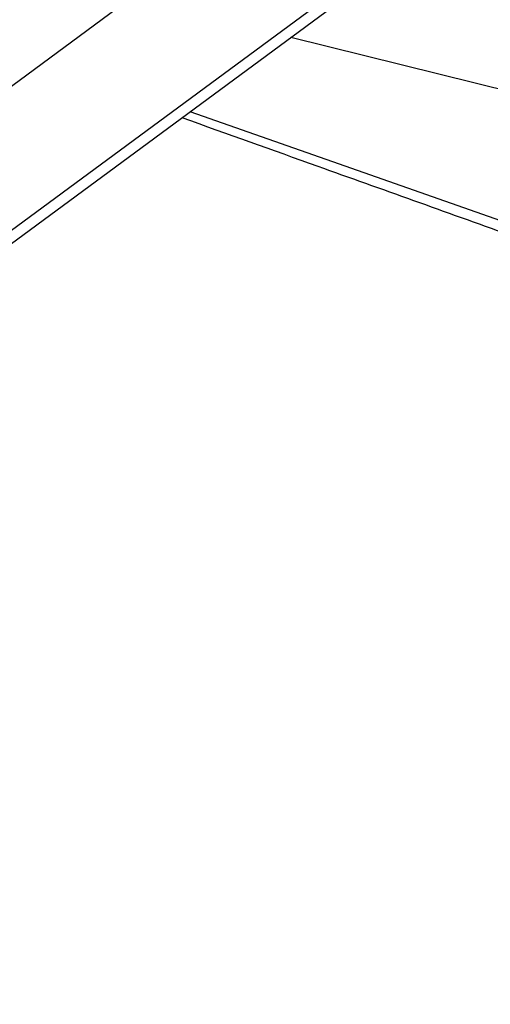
# Model space of a CAD drawing. Header units: inches. Extents: x -4 to 262, y 56 to 231.
# Tile 46 of 162: x 108.364 to 108.86, y 98.656 to 99.695. Entities that reach past the tile are written whole.
import ezdxf

# ---------------------------------------------------------------- set-up
doc = ezdxf.new("R2010")
doc.units = ezdxf.units.IN
doc.header["$LTSCALE"] = 1.2
doc.header["$MEASUREMENT"] = 0
doc.layers.get('0').update_dxf_attribs({"linetype": 'CONTINUOUS'})
doc.layers.add('7_ALL_FEATURES', color=7, linetype='CONTINUOUS')

msp = doc.modelspace()

# ---------------------------------------------------------------- linework, layer by layer
at = {"color": 7, "linetype": 'Continuous'}
for p, q in [((103.8217984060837, 96.28016485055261), (109.5614515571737, 100.5153473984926)), ((103.8900420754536, 96.1784496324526), (109.5047653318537, 100.3214487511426)), ((103.8814340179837, 96.1579762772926), (109.4961601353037, 100.3009775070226))]:
    msp.add_line(p, q, dxfattribs=at)
at = {"layer": '7_ALL_FEATURES', "color": 7, "linetype": 'Continuous'}
msp.add_line((109.5338150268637, 99.4562460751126), (108.6494404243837, 99.67619889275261), dxfattribs=at)
msp.add_lwpolyline([(109.2981835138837, 99.33250727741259), (108.6937073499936, 99.54492798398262), (108.5433236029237, 99.59789727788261)], dxfattribs=at)
for points, start_tangent, end_tangent in [([(108.7980375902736, 99.78607188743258), (108.9269003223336, 99.7441881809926), (109.1276648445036, 99.6788306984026), (109.3287442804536, 99.61311852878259), (109.5302643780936, 99.54697600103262)], (0.8560075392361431, -0.2779408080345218), (0.8549666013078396, -0.2811265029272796)), ([(108.5346862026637, 99.5916530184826), (108.6777760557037, 99.5404605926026), (108.8795967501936, 99.4681751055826), (108.9806013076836, 99.43194236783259), (109.0816938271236, 99.3956370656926), (109.1828952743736, 99.3592510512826), (109.2335433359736, 99.3410251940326), (109.2842282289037, 99.3227753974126)], (0.8474620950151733, -0.3029983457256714), (0.8467454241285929, -0.3049953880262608))]:
    msp.add_spline(points, degree=3, dxfattribs=dict(at, start_tangent=start_tangent, end_tangent=end_tangent))

doc.saveas('drawing.dxf')
